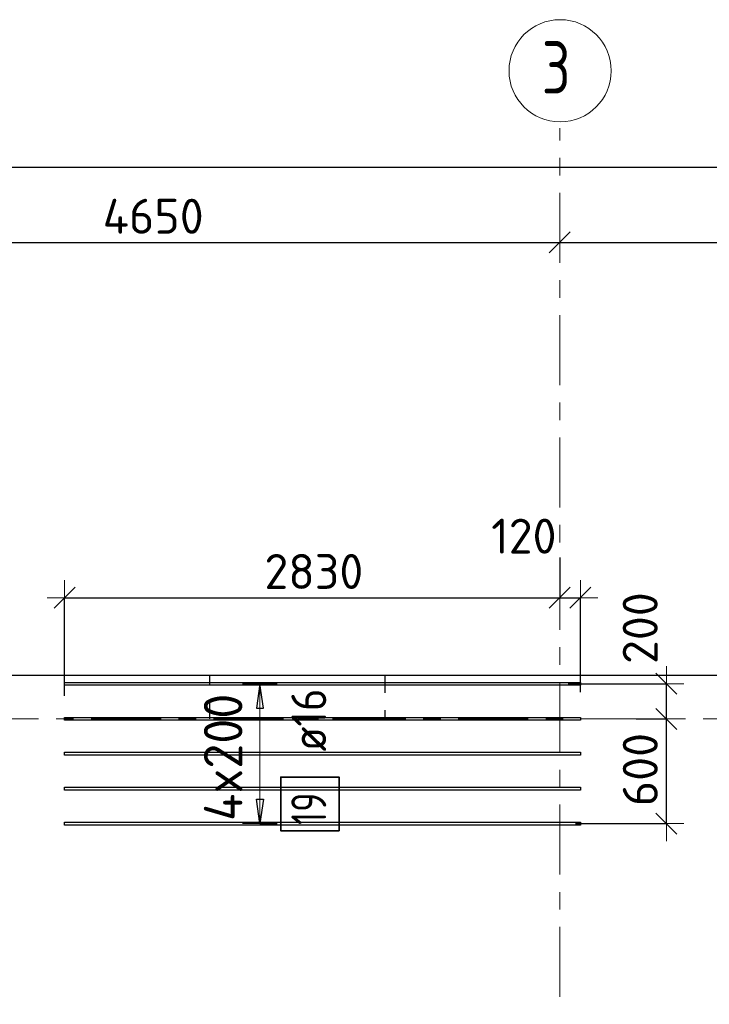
# Model space of a CAD drawing. Header units: metres. Extents: x -38 to 97, y -15 to 21.
# Tile 15 of 256: x 6.06 to 10.01, y 14.77 to 20.4. Entities that reach past the tile are written whole.
import ezdxf

# ---------------------------------------------------------------- set-up
doc = ezdxf.new("R2010")
doc.units = ezdxf.units.M
doc.header["$PDMODE"] = 65
for name, pattern in [('______11', [0.5, 0.4, -0.05, 0, -0.05]), ('______2', [0.0405, 0.03, -0.0105]), ('______5', [1.1, 0.8, -0.1, 0.1, -0.1])]:
    doc.linetypes.add(name, pattern=pattern)
for name, color, linetype, lineweight in [('XR$2$Осевая линия (1)', 7, '______5', 13), ('XR$2$Размерная линия (1)', 7, 'Continuous', 13), ('XR$6$Перекрытие (1)', 7, 'Continuous', 35), ('XR$6$Размерная линия (1)', 7, 'Continuous', 13)]:
    doc.layers.add(name, color=color, linetype=linetype, lineweight=lineweight)
doc.layers.add('XR$6$Арм.стержн.Доп. Арм верхн.зоны Х', color=7, linetype='Continuous', lineweight=35, true_color=0x8c8cff)
doc.layers.add('XR$7$Стена_ бетон несущ.', color=7, linetype='Continuous', lineweight=70, true_color=0xb4b496)
doc.styles.add('ISOCPEUR', font='txt')
doc.dimstyles.new('DIMSTYLE_3', dxfattribs={"dimtxt": 0.2, "dimasz": 0.2, "dimexe": 0, "dimexo": 0, "dimgap": 0.1, "dimtad": 2, "dimdec": 0, "dimlfac": 1000, "dimrnd": 5, "dimzin": 12, "dimdsep": 46, "dimtxsty": 'ISOCPEUR', "dimblk1": 'ALL_ML_STRICH', "dimblk2": 'ALL_ML_STRICH', "dimsah": 1, "dimcen": 0, "dimclrd": 7, "dimclre": 256, "dimclrt": 7, "dimadec": 0, "dimazin": 0, "dimtfac": 1, "dimtdec": 0, "dimtix": 1, "dimtmove": 2, "dimatfit": 3, "dimfxl": 0, "dimtzin": 0, "dimlwd": 0, "dimlwe": -3, "dimarcsym": 0})
doc.dimstyles.new('DIMSTYLE_36', dxfattribs={"dimtxt": 0.2, "dimasz": 0.2, "dimexe": 0, "dimexo": 0, "dimgap": 0.1, "dimtad": 2, "dimdec": 0, "dimlfac": 1000, "dimrnd": 5, "dimzin": 12, "dimdsep": 46, "dimtxsty": 'ISOCPEUR', "dimblk1": 'ALL_ML_STRICH', "dimblk2": 'ALL_ML_STRICH', "dimsah": 1, "dimcen": 0, "dimclrd": 7, "dimclre": 256, "dimclrt": 7, "dimadec": 0, "dimazin": 0, "dimtfac": 1, "dimtdec": 0, "dimtix": 1, "dimtmove": 2, "dimatfit": 3, "dimfxl": 0, "dimtvp": 1.2, "dimtzin": 0, "dimlwd": 0, "dimlwe": -3, "dimarcsym": 0})

# ---------------------------------------------------------------- blocks, each defined once
blk = doc.blocks.new('ALL_ML_STRICH')
at = {"color": 0, "linetype": 'ByBlock', "lineweight": -2}
for p, q in [((-0.3, -0.3), (0.3, 0.3)), ((0, -0.5), (0, 0.5)), ((-1, 0), (0.5, 0))]:
    blk.add_line(p, q, dxfattribs=at)
blk = doc.blocks.new('*D11')
at = {"layer": 'DEFPOINTS', "color": 7, "linetype": 'Continuous', "lineweight": 13, "transparency": 33554687}
for p in [(0.5, 19.5574), (0.5, 19.3768), (61.6, 17.1197)]:
    blk.add_point(p, dxfattribs=at)
at = {"layer": 'XR$2$Размерная линия (1)', "color": 9, "linetype": 'Continuous', "lineweight": -2, "true_color": 0xc7c7c7, "transparency": 33554687}
for p, q in [((0.5, 19.3568), (0.5, 19.5574)), ((61.6, 17.1397), (61.6, 19.5574))]:
    blk.add_line(p, q, dxfattribs=at)
at = {"layer": 'XR$2$Размерная линия (1)', "color": 7, "linetype": 'Continuous', "lineweight": -2, "transparency": 33554687}
blk.add_line((0.5, 19.5574), (61.6, 19.5574), dxfattribs=at)
at = {"layer": 'XR$2$Размерная линия (1)', "color": 7, "linetype": 'Continuous', "lineweight": 13, "transparency": 33554687, "xscale": 0.2, "yscale": 0.2, "zscale": 0.2, "rotation": 180}
blk.add_blockref('ALL_ML_STRICH', (0.5, 19.5574), dxfattribs=at)
at = {"layer": 'XR$2$Размерная линия (1)', "color": 7, "linetype": 'Continuous', "lineweight": 13, "transparency": 33554687, "xscale": 0.2, "yscale": 0.2, "zscale": 0.2}
blk.add_blockref('ALL_ML_STRICH', (61.6, 19.5574), dxfattribs=at)
at = {"layer": 'XR$2$Размерная линия (1)', "color": 7, "linetype": 'Continuous', "lineweight": 13, "transparency": 33554687, "insert": (31.1, 19.7074), "char_height": 0.2, "width": 1, "attachment_point": 5, "style": 'ISOCPEUR'}
blk.add_mtext('\\A1;{61100}', dxfattribs=at)
blk = doc.blocks.new('*D27')
at = {"layer": 'DEFPOINTS', "color": 7, "linetype": 'Continuous', "lineweight": 13, "transparency": 33554687}
for p in [(4.5, 19.1912), (4.5, 19.1261), (9.15, 19.1262)]:
    blk.add_point(p, dxfattribs=at)
at = {"layer": 'XR$2$Размерная линия (1)', "color": 9, "linetype": 'Continuous', "lineweight": -2, "true_color": 0xc7c7c7, "transparency": 33554687}
for p, q in [((4.5, 19.1712), (4.5, 19.1261)), ((9.15, 19.1261), (9.15, 19.1261))]:
    blk.add_line(p, q, dxfattribs=at)
at = {"layer": 'XR$2$Размерная линия (1)', "color": 7, "linetype": 'Continuous', "lineweight": -2, "transparency": 33554687}
blk.add_line((4.5, 19.1261), (9.15, 19.1261), dxfattribs=at)
at = {"layer": 'XR$2$Размерная линия (1)', "color": 7, "linetype": 'Continuous', "lineweight": 13, "transparency": 33554687, "xscale": 0.2, "yscale": 0.2, "zscale": 0.2, "rotation": 180}
blk.add_blockref('ALL_ML_STRICH', (4.5, 19.1261), dxfattribs=at)
at = {"layer": 'XR$2$Размерная линия (1)', "color": 7, "linetype": 'Continuous', "lineweight": 13, "transparency": 33554687, "xscale": 0.2, "yscale": 0.2, "zscale": 0.2}
blk.add_blockref('ALL_ML_STRICH', (9.15, 19.1261), dxfattribs=at)
at = {"layer": 'XR$2$Размерная линия (1)', "color": 7, "linetype": 'Continuous', "lineweight": 13, "transparency": 33554687, "insert": (6.825, 19.2761), "char_height": 0.2, "width": 0.8, "attachment_point": 5, "style": 'ISOCPEUR'}
blk.add_mtext('\\A1;{4650}', dxfattribs=at)
blk = doc.blocks.new('*D28')
at = {"layer": 'DEFPOINTS', "color": 7, "linetype": 'Continuous', "lineweight": 13, "transparency": 33554687}
for p in [(9.15, 19.1262), (9.15, 19.1261), (12.6, 19.0612)]:
    blk.add_point(p, dxfattribs=at)
at = {"layer": 'XR$2$Размерная линия (1)', "color": 9, "linetype": 'Continuous', "lineweight": -2, "true_color": 0xc7c7c7, "transparency": 33554687}
for p, q in [((9.15, 19.1261), (9.15, 19.1261)), ((12.6, 19.0812), (12.6, 19.1261))]:
    blk.add_line(p, q, dxfattribs=at)
at = {"layer": 'XR$2$Размерная линия (1)', "color": 7, "linetype": 'Continuous', "lineweight": -2, "transparency": 33554687}
blk.add_line((9.15, 19.1261), (12.6, 19.1261), dxfattribs=at)
at = {"layer": 'XR$2$Размерная линия (1)', "color": 7, "linetype": 'Continuous', "lineweight": 13, "transparency": 33554687, "xscale": 0.2, "yscale": 0.2, "zscale": 0.2, "rotation": 180}
blk.add_blockref('ALL_ML_STRICH', (9.15, 19.1261), dxfattribs=at)
at = {"layer": 'XR$2$Размерная линия (1)', "color": 7, "linetype": 'Continuous', "lineweight": 13, "transparency": 33554687, "xscale": 0.2, "yscale": 0.2, "zscale": 0.2}
blk.add_blockref('ALL_ML_STRICH', (12.6, 19.1261), dxfattribs=at)
at = {"layer": 'XR$2$Размерная линия (1)', "color": 7, "linetype": 'Continuous', "lineweight": 13, "transparency": 33554687, "insert": (10.875, 19.2761), "char_height": 0.2, "width": 0.8, "attachment_point": 5, "style": 'ISOCPEUR'}
blk.add_mtext('\\A1;{3450}', dxfattribs=at)
blk = doc.blocks.new('*D917')
at = {"layer": 'DEFPOINTS', "color": 7, "linetype": 'Continuous', "lineweight": 13, "transparency": 33554687}
for p in [(9.5679, 16.4), (9.2201, 15.8014), (9.7606, 15.8014)]:
    blk.add_point(p, dxfattribs=at)
at = {"layer": 'XR$6$Размерная линия (1)', "color": 9, "linetype": 'Continuous', "lineweight": -2, "true_color": 0xc7c7c7, "transparency": 33554687}
for p, q in [((9.5879, 16.4), (9.7606, 16.4)), ((9.2401, 15.8014), (9.7606, 15.8014))]:
    blk.add_line(p, q, dxfattribs=at)
at = {"layer": 'XR$6$Размерная линия (1)', "color": 7, "linetype": 'Continuous', "lineweight": -2, "transparency": 33554687}
blk.add_line((9.7606, 15.8014), (9.7606, 16.4), dxfattribs=at)
at = {"layer": 'XR$6$Размерная линия (1)', "color": 7, "linetype": 'Continuous', "lineweight": 13, "transparency": 33554687, "xscale": 0.2, "yscale": 0.2, "zscale": 0.2}
for p, rotation in [((9.7606, 16.4), 90), ((9.7606, 15.8014), 270)]:
    blk.add_blockref('ALL_ML_STRICH', p, dxfattribs=dict(at, rotation=rotation))
at = {"layer": 'XR$6$Размерная линия (1)', "color": 7, "linetype": 'Continuous', "lineweight": 13, "transparency": 33554687, "insert": (9.6106, 16.1107), "char_height": 0.2, "width": 0.6, "attachment_point": 5, "rotation": 90, "style": 'ISOCPEUR'}
blk.add_mtext('\\A1;{600}', dxfattribs=at)
blk = doc.blocks.new('*D918')
at = {"layer": 'DEFPOINTS', "color": 7, "linetype": 'Continuous', "lineweight": 13, "transparency": 33554687}
for p in [(9.1786, 16.6014), (9.5679, 16.4), (9.7606, 16.4)]:
    blk.add_point(p, dxfattribs=at)
at = {"layer": 'XR$6$Размерная линия (1)', "color": 9, "linetype": 'Continuous', "lineweight": -2, "true_color": 0xc7c7c7, "transparency": 33554687}
for p, q in [((9.1986, 16.6014), (9.7606, 16.6014)), ((9.5879, 16.4), (9.7606, 16.4))]:
    blk.add_line(p, q, dxfattribs=at)
at = {"layer": 'XR$6$Размерная линия (1)', "color": 7, "linetype": 'Continuous', "lineweight": -2, "transparency": 33554687}
blk.add_line((9.7606, 16.4), (9.7606, 16.6014), dxfattribs=at)
at = {"layer": 'XR$6$Размерная линия (1)', "color": 7, "linetype": 'Continuous', "lineweight": 13, "transparency": 33554687, "xscale": 0.2, "yscale": 0.2, "zscale": 0.2}
for p, rotation in [((9.7606, 16.6014), 90), ((9.7606, 16.4), 270)]:
    blk.add_blockref('ALL_ML_STRICH', p, dxfattribs=dict(at, rotation=rotation))
at = {"layer": 'XR$6$Размерная линия (1)', "color": 7, "linetype": 'Continuous', "lineweight": 13, "transparency": 33554687, "insert": (9.6102, 16.9198), "char_height": 0.2, "width": 0.6, "attachment_point": 5, "rotation": 90, "style": 'ISOCPEUR'}
blk.add_mtext('\\A1;{200}', dxfattribs=at)
blk = doc.blocks.new('*D1346')
at = {"layer": 'DEFPOINTS', "color": 7, "linetype": 'Continuous', "lineweight": 13, "transparency": 33554687}
for p in [(9.15, 17.3045), (6.318, 17.0939), (6.318, 16.5124)]:
    blk.add_point(p, dxfattribs=at)
at = {"layer": 'XR$6$Размерная линия (1)', "color": 9, "linetype": 'Continuous', "lineweight": -2, "true_color": 0xc7c7c7, "transparency": 33554687}
for p, q in [((9.15, 17.3245), (9.15, 17.0939)), ((6.318, 16.5324), (6.318, 17.0939))]:
    blk.add_line(p, q, dxfattribs=at)
at = {"layer": 'XR$6$Размерная линия (1)', "color": 7, "linetype": 'Continuous', "lineweight": -2, "transparency": 33554687}
blk.add_line((6.318, 17.0939), (9.15, 17.0939), dxfattribs=at)
at = {"layer": 'XR$6$Размерная линия (1)', "color": 7, "linetype": 'Continuous', "lineweight": 13, "transparency": 33554687, "xscale": 0.2, "yscale": 0.2, "zscale": 0.2, "rotation": 180}
blk.add_blockref('ALL_ML_STRICH', (6.318, 17.0939), dxfattribs=at)
at = {"layer": 'XR$6$Размерная линия (1)', "color": 7, "linetype": 'Continuous', "lineweight": 13, "transparency": 33554687, "xscale": 0.2, "yscale": 0.2, "zscale": 0.2}
blk.add_blockref('ALL_ML_STRICH', (9.15, 17.0939), dxfattribs=at)
at = {"layer": 'XR$6$Размерная линия (1)', "color": 7, "linetype": 'Continuous', "lineweight": 13, "transparency": 33554687, "insert": (7.744, 17.2439), "char_height": 0.2, "width": 0.8, "attachment_point": 5, "style": 'ISOCPEUR'}
blk.add_mtext('\\A1;{2830}', dxfattribs=at)
blk = doc.blocks.new('*D1347')
at = {"layer": 'DEFPOINTS', "color": 7, "linetype": 'Continuous', "lineweight": 13, "transparency": 33554687}
for p in [(9.15, 17.3045), (9.15, 17.0939), (9.268, 16.5331)]:
    blk.add_point(p, dxfattribs=at)
at = {"layer": 'XR$6$Размерная линия (1)', "color": 9, "linetype": 'Continuous', "lineweight": -2, "true_color": 0xc7c7c7, "transparency": 33554687}
for p, q in [((9.15, 17.3245), (9.15, 17.0939)), ((9.268, 16.5531), (9.268, 17.0939))]:
    blk.add_line(p, q, dxfattribs=at)
at = {"layer": 'XR$6$Размерная линия (1)', "color": 7, "linetype": 'Continuous', "lineweight": -2, "transparency": 33554687}
blk.add_line((9.15, 17.0939), (9.268, 17.0939), dxfattribs=at)
at = {"layer": 'XR$6$Размерная линия (1)', "color": 7, "linetype": 'Continuous', "lineweight": 13, "transparency": 33554687, "xscale": 0.2, "yscale": 0.2, "zscale": 0.2, "rotation": 180}
blk.add_blockref('ALL_ML_STRICH', (9.15, 17.0939), dxfattribs=at)
at = {"layer": 'XR$6$Размерная линия (1)', "color": 7, "linetype": 'Continuous', "lineweight": 13, "transparency": 33554687, "xscale": 0.2, "yscale": 0.2, "zscale": 0.2}
blk.add_blockref('ALL_ML_STRICH', (9.268, 17.0939), dxfattribs=at)
at = {"layer": 'XR$6$Размерная линия (1)', "color": 7, "linetype": 'Continuous', "lineweight": 13, "transparency": 33554687, "insert": (8.9449, 17.446), "char_height": 0.2, "width": 0.6, "attachment_point": 5, "style": 'ISOCPEUR'}
blk.add_mtext('\\A1;{120}', dxfattribs=at)

msp = doc.modelspace()

# ---------------------------------------------------------------- linework, layer by layer
at = {"layer": 'XR$2$Осевая линия (1)', "color": 253, "linetype": '______11', "lineweight": 13, "true_color": 0xa0a0a0, "transparency": 33554687}
for p, q in [((9.15, -3.39), (9.15, 19.78)), ((-2.63, 16.4), (62.6, 16.4))]:
    msp.add_line(p, q, dxfattribs=at)
at = {"layer": 'XR$2$Осевая линия (1)', "color": 7, "linetype": 'Continuous', "lineweight": 13, "transparency": 33554687}
msp.add_circle((9.1524, 20.1081), 0.2924, dxfattribs=at)
at = {"layer": 'XR$6$Арм.стержн.Доп. Арм верхн.зоны Х', "color": 253, "linetype": 'Continuous', "lineweight": -3, "true_color": 0xa0a0a0, "transparency": 33554687}
for p, q in [((7.435, 16.6014), (7.335, 16.6014)), ((7.435, 16.6014), (7.535, 16.6014)), ((7.435, 15.8014), (7.335, 15.8014)), ((7.435, 15.8014), (7.535, 15.8014))]:
    msp.add_line(p, q, dxfattribs=at)
at = {"layer": 'XR$6$Арм.стержн.Доп. Арм верхн.зоны Х', "color": 7, "linetype": 'Continuous', "lineweight": 25, "transparency": 33554687}
for p, q in [((7.435, 16.6014), (7.415, 16.4614)), ((7.455, 16.4614), (7.435, 16.6014)), ((7.415, 16.4614), (7.455, 16.4614)), ((7.435, 15.8014), (7.415, 15.9414)), ((7.415, 15.9414), (7.455, 15.9414)), ((7.455, 15.9414), (7.435, 15.8014))]:
    msp.add_line(p, q, dxfattribs=at)
at = {"layer": 'XR$6$Арм.стержн.Доп. Арм верхн.зоны Х', "color": 7, "linetype": 'Continuous', "lineweight": 13, "transparency": 33554687}
for p, q in [((7.435, 16.6014), (7.435, 16.6014)), ((7.435, 15.8014), (7.435, 16.6014)), ((7.435, 15.8014), (7.435, 15.8014))]:
    msp.add_line(p, q, dxfattribs=at)
at = {"layer": 'XR$6$Арм.стержн.Доп. Арм верхн.зоны Х', "color": 7, "linetype": 'Continuous', "lineweight": 25, "transparency": 33554687}
for points in [[(9.268, 16.5934), (6.318, 16.5934), (6.318, 16.6094), (9.268, 16.6094), (9.268, 16.5934)], [(9.268, 16.3934), (6.318, 16.3934), (6.318, 16.4094), (9.268, 16.4094), (9.268, 16.3934)], [(9.268, 16.1934), (6.318, 16.1934), (6.318, 16.2094), (9.268, 16.2094), (9.268, 16.1934)], [(9.268, 15.9934), (6.318, 15.9934), (6.318, 16.0094), (9.268, 16.0094), (9.268, 15.9934)], [(9.268, 15.7934), (6.318, 15.7934), (6.318, 15.8094), (9.268, 15.8094), (9.268, 15.7934)]]:
    msp.add_lwpolyline(points, dxfattribs=at)
at = {"layer": 'XR$6$Арм.стержн.Доп. Арм верхн.зоны Х', "color": 7, "linetype": 'Continuous', "lineweight": 35, "transparency": 33554687}
msp.add_lwpolyline([(7.8884, 15.7607), (7.8884, 16.0674), (7.555, 16.0674), (7.555, 15.7607), (7.8884, 15.7607)], dxfattribs=at)
at = {"layer": 'XR$6$Перекрытие (1)', "color": 7, "linetype": 'Continuous', "lineweight": 25, "transparency": 33554687}
msp.add_line((0.25, 16.6502), (12.6998, 16.6502), dxfattribs=at)
at = {"layer": 'XR$7$Стена_ бетон несущ.', "color": 253, "linetype": '______2', "lineweight": -3, "true_color": 0xa0a0a0, "transparency": 33554687}
msp.add_lwpolyline([(7.1499, 16.65), (8.1499, 16.65), (8.1499, 16.4), (7.1499, 16.4), (7.1499, 16.65)], close=True, dxfattribs=at)

# ---------------------------------------------------------------- texts
at = {"layer": 'XR$2$Осевая линия (1)', "color": 7, "linetype": 'Continuous', "lineweight": 13, "transparency": 33554687, "insert": (9.0474, 19.9776), "char_height": 0.3, "width": 0.326407, "attachment_point": 7, "style": 'ISOCPEUR'}
msp.add_mtext('\\W0.78;3', dxfattribs=at)
at = {"layer": 'XR$6$Арм.стержн.Доп. Арм верхн.зоны Х', "color": 7, "linetype": 'Continuous', "lineweight": 13, "transparency": 33554687, "insert": (7.335, 15.8164), "char_height": 0.22, "width": 0.895564, "attachment_point": 7, "rotation": 90, "style": 'ISOCPEUR'}
msp.add_mtext('\\W0.95;4x200', dxfattribs=at)
at = {"layer": 'XR$6$Арм.стержн.Доп. Арм верхн.зоны Х', "color": 7, "linetype": 'Continuous', "lineweight": 25, "transparency": 33554687, "char_height": 0.2, "attachment_point": 7, "rotation": 90, "style": 'ISOCPEUR'}
for s, insert, width in [('\\W0.89; ø16 ', (7.815, 16.1007), 0.749105), ('\\W0.75;19', (7.815, 15.794), 0.314854)]:
    msp.add_mtext(s, dxfattribs=dict(at, insert=insert, width=width))

# ---------------------------------------------------------------- dimensions: what is measured, and where the dimension line sits
at = {"layer": 'XR$2$Размерная линия (1)', "color": 7, "linetype": 'Continuous', "lineweight": 13, "transparency": 33554687}
for base, p1, p2, picture, middle in [((61.6, 19.5574), (0.5, 19.3568), (61.6, 17.1397), '*D11', (31.1, 19.7074)), ((9.15, 19.1261), (4.5, 19.1712), (9.15, 19.1261), '*D27', (6.825, 19.2761)), ((12.6, 19.1261), (9.15, 19.1261), (12.6, 19.0812), '*D28', (10.875, 19.2761))]:
    dim = msp.add_linear_dim(base=base, p1=p1, p2=p2, dimstyle='DIMSTYLE_3', override={"dimpost": '<>', "dimclrd": 7, "dimclre": 9, "dimclrt": 7, "dimlwd": 0, "dimlwe": 65533}, dxfattribs=at)
    dim.commit()
    dim.dimension.update_dxf_attribs({"geometry": picture, "text_midpoint": middle, "dimtype": 160})
at = {"layer": 'XR$6$Размерная линия (1)', "color": 7, "linetype": 'Continuous', "lineweight": 13, "transparency": 33554687}
for base, p1, p2, dimstyle, picture, middle in [((9.268, 17.0939), (9.15, 17.3245), (9.268, 16.5531), 'DIMSTYLE_36', '*D1347', (8.9449, 17.446)), ((9.15, 17.0939), (6.318, 16.5324), (9.15, 17.3245), 'DIMSTYLE_3', '*D1346', (7.744, 17.2439))]:
    dim = msp.add_linear_dim(base=base, p1=p1, p2=p2, dimstyle=dimstyle, override={"dimpost": '<>', "dimclrd": 7, "dimclre": 9, "dimclrt": 7, "dimlwd": 0, "dimlwe": 65533}, dxfattribs=at)
    dim.commit()
    dim.dimension.update_dxf_attribs({"geometry": picture, "text_midpoint": middle, "dimtype": 160})
for base, p1, p2, dimstyle, picture, middle in [((9.7606, 16.6014), (9.5879, 16.4), (9.1986, 16.6014), 'DIMSTYLE_36', '*D918', (9.6102, 16.9198)), ((9.7606, 16.4), (9.2401, 15.8014), (9.5879, 16.4), 'DIMSTYLE_3', '*D917', (9.6106, 16.1107))]:
    dim = msp.add_linear_dim(base=base, p1=p1, p2=p2, angle=90, dimstyle=dimstyle, override={"dimpost": '<>', "dimclrd": 7, "dimclre": 9, "dimclrt": 7, "dimlwd": 0, "dimlwe": 65533}, dxfattribs=at)
    dim.commit()
    dim.dimension.update_dxf_attribs({"geometry": picture, "text_midpoint": middle, "dimtype": 160})

doc.saveas('drawing.dxf')
